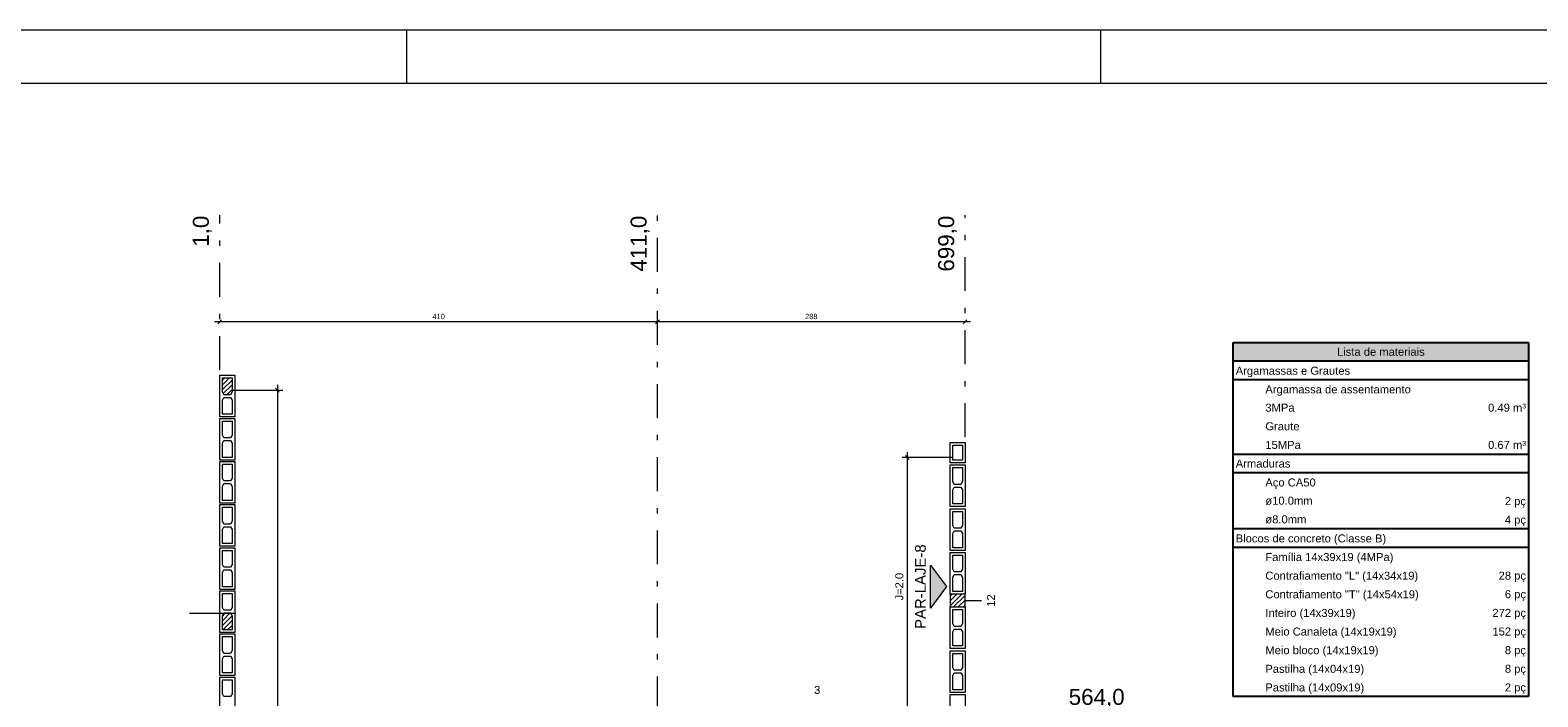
# Model space of a CAD drawing. Header units: millimetres. Extents: x 337 to 624, y -381 to -65.
# Tile 130 of 138: x 469 to 497, y -78 to -65. Entities that reach past the tile are written whole.
import ezdxf

# ---------------------------------------------------------------- set-up
doc = ezdxf.new("R2010")
doc.units = ezdxf.units.MM
doc.header["$MEASUREMENT"] = 0
doc.linetypes.add('DASHDOT2', pattern=[1.27, 0.635, -0.3175, 0, -0.3175])
for name, color, linetype, lineweight in [('Cotas', 7, 'Continuous', 5), ('DI-Hachuras Tabelas', 251, 'Continuous', 0), ('DI-Tabelas', 7, 'Continuous', 25), ('Nível 1', 142, 'Continuous', 0), ('PA-Ajustes', 8, 'Continuous', 5), ('PA-Eixos', 9, 'DASHDOT2', 13), ('PA-Graute', 8, 'Continuous', 0), ('PE-Contrafiamento T', 1, 'Continuous', 5), ('PE-Inteiro', 7, 'Continuous', 5), ('PE-Meio', 1, 'Continuous', 5), ('PE-Textos paredes', 7, 'Continuous', 5), ('PRANCHA 01', 7, 'Continuous', 20), ('Texto da cota', 7, 'Continuous', 0), ('Textos', 7, 'Continuous', 5)]:
    doc.layers.add(name, color=color, linetype=linetype, lineweight=lineweight)
doc.styles.add('Arial', font='arial.ttf')
pattern_1 = [(45, (528.147453, -200.407276), (-0.044194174, 0.044194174), [])]

msp = doc.modelspace()

# ---------------------------------------------------------------- hatches: boundary and pattern name
at = {"layer": 'DI-Hachuras Tabelas', "linetype": 'Continuous'}
msp.add_hatch(color=253, dxfattribs=at).paths.add_polyline_path([(491.1275, -70.9206), (496.6647, -70.9206), (496.6647, -71.2696), (491.1275, -71.2696)])
at = {"layer": 'PA-Ajustes', "linetype": 'Continuous'}
h = msp.add_hatch(dxfattribs=at)
h.set_pattern_fill('ANSI31', color=8, scale=0.5, style=0)
h.set_pattern_definition(pattern_1)
h.paths.add_polyline_path([(486.1077, -75.6333), (485.8277, -75.6333), (485.8277, -75.8733), (486.1077, -75.8733)])
at = {"layer": 'PA-Graute', "linetype": 'Continuous'}
h = msp.add_hatch(dxfattribs=at)
h.set_pattern_fill('ANSI31', color=8, scale=0.5, style=0)
h.set_pattern_definition(pattern_1)
h.paths.add_polyline_path([(472.3775, -71.5833), (472.3775, -71.8463), (472.3495, -71.8983), (472.2255, -71.8983), (472.1975, -71.8463), (472.1975, -71.5833)])
h = msp.add_hatch(dxfattribs=at)
h.set_pattern_fill('ANSI31', color=8, scale=0.5, style=0)
h.set_pattern_definition(pattern_1)
h.paths.add_polyline_path([(472.1975, -76.3014), (472.1975, -76.0384), (472.2255, -75.9864), (472.3495, -75.9864), (472.3775, -76.0384), (472.3775, -76.3014)])
at = {"layer": 'PE-Textos paredes', "linetype": 'Continuous'}
msp.add_hatch(color=7, dxfattribs=at).paths.add_polyline_path([(485.7577, -75.4933), (485.4577, -75.8933), (485.4577, -75.0933)])

# ---------------------------------------------------------------- linework, layer by layer
at = {"layer": 'Cotas'}
for p, q in [((480.4477, -70.5333), (472.0475, -70.5333)), ((472.1828, -70.4979), (472.1121, -70.5687)), ((486.2077, -70.5333), (480.2477, -70.5333)), ((480.383, -70.4979), (480.3123, -70.5687)), ((480.383, -70.4979), (480.3123, -70.5687)), ((486.143, -70.4979), (486.0723, -70.5687)), ((473.2275, -71.7133), (473.2275, -88.9935)), ((472.3875, -71.8133), (473.3275, -71.8133)), ((473.1921, -71.7779), (473.2628, -71.8487)), ((485.8677, -73.0733), (484.9277, -73.0733)), ((485.063, -73.1087), (484.9923, -73.0379)), ((485.0277, -78.0133), (485.0277, -72.9733))]:
    msp.add_line(p, q, dxfattribs=at)
msp.add_lwpolyline([(486.1177, -75.7533), (486.4177, -75.7533)], dxfattribs=at)
at = {"layer": 'DI-Hachuras Tabelas'}
msp.add_lwpolyline([(491.1275, -70.9206), (496.6647, -70.9206), (496.6647, -71.2696), (491.1275, -71.2696), (491.1275, -70.9206)], dxfattribs=at)
at = {"layer": 'DI-Tabelas'}
for p, q in [((491.1275, -71.2696), (491.1275, -70.9206)), ((491.1275, -70.9206), (496.6647, -70.9206)), ((496.6647, -70.9206), (496.6647, -71.2696)), ((496.6647, -71.2696), (491.1275, -71.2696)), ((491.1275, -71.6186), (491.1275, -71.2696)), ((496.6647, -71.2696), (496.6647, -71.6186)), ((496.6647, -71.6186), (491.1275, -71.6186)), ((491.1275, -71.9676), (491.1275, -71.6186)), ((496.6647, -71.6186), (496.6647, -71.9676)), ((491.1275, -72.3166), (491.1275, -71.9676)), ((496.6647, -71.9676), (496.6647, -72.3166)), ((491.1275, -72.6656), (491.1275, -72.3166)), ((496.6647, -72.3166), (496.6647, -72.6656)), ((491.1275, -73.0146), (491.1275, -72.6656)), ((496.6647, -72.6656), (496.6647, -73.0146)), ((491.6825, -73.0146), (491.1275, -73.0146)), ((491.1275, -73.3636), (491.1275, -73.0146)), ((494.9945, -73.0146), (491.6825, -73.0146)), ((496.6647, -73.0146), (494.9945, -73.0146)), ((496.6647, -73.0146), (496.6647, -73.3636)), ((496.6647, -73.3636), (491.1275, -73.3636)), ((491.1275, -73.7126), (491.1275, -73.3636)), ((496.6647, -73.3636), (496.6647, -73.7126)), ((491.1275, -74.0616), (491.1275, -73.7126)), ((496.6647, -73.7126), (496.6647, -74.0616)), ((491.1275, -74.4106), (491.1275, -74.0616)), ((496.6647, -74.0616), (496.6647, -74.4106)), ((491.6825, -74.4106), (491.1275, -74.4106)), ((491.1275, -74.7596), (491.1275, -74.4106)), ((494.9945, -74.4106), (491.6825, -74.4106)), ((496.6647, -74.4106), (494.9945, -74.4106)), ((496.6647, -74.4106), (496.6647, -74.7596)), ((496.6647, -74.7596), (491.1275, -74.7596)), ((491.1275, -75.1086), (491.1275, -74.7596)), ((496.6647, -74.7596), (496.6647, -75.1086)), ((491.1275, -75.4576), (491.1275, -75.1086)), ((496.6647, -75.1086), (496.6647, -75.4576)), ((491.1275, -75.8066), (491.1275, -75.4576)), ((496.6647, -75.4576), (496.6647, -75.8066)), ((491.1275, -76.1556), (491.1275, -75.8066)), ((496.6647, -75.8066), (496.6647, -76.1556)), ((491.1275, -76.5046), (491.1275, -76.1556)), ((496.6647, -76.1556), (496.6647, -76.5046)), ((491.1275, -76.8536), (491.1275, -76.5046)), ((496.6647, -76.5046), (496.6647, -76.8536)), ((491.1275, -77.2026), (491.1275, -76.8536)), ((496.6647, -76.8536), (496.6647, -77.2026)), ((491.1275, -77.5516), (491.1275, -77.2026)), ((496.6647, -77.2026), (496.6647, -77.5516)), ((491.6825, -77.5516), (491.1275, -77.5516)), ((494.9945, -77.5516), (491.6825, -77.5516)), ((496.6647, -77.5516), (494.9945, -77.5516))]:
    msp.add_line(p, q, dxfattribs=at)
at = {"layer": 'Nível 1'}
msp.add_line((472.4475, -75.9933), (471.5802, -75.9933), dxfattribs=at)
at = {"layer": 'PA-Ajustes', "linetype": 'Continuous'}
msp.add_lwpolyline([(486.1077, -75.6333), (485.8277, -75.6333), (485.8277, -75.8733), (486.1077, -75.8733), (486.1077, -75.6333)], dxfattribs=at)
at = {"layer": 'PA-Eixos'}
for p, q in [((472.1475, -71.4333), (472.1475, -68.5333)), ((480.3477, -77.8133), (480.3477, -68.5333)), ((486.1077, -72.6933), (486.1077, -68.5333))]:
    msp.add_line(p, q, dxfattribs=at)
at = {"layer": 'PE-Contrafiamento T', "linetype": 'Continuous'}
msp.add_lwpolyline([(485.8277, -78.5933), (485.8277, -77.5133), (486.1077, -77.5133), (486.1077, -78.5933), (485.8277, -78.5933)], dxfattribs=at)
at = {"layer": 'PE-Inteiro', "linetype": 'Continuous'}
for points in [[(472.4275, -71.5333), (472.4275, -72.3133), (472.1475, -72.3133), (472.1475, -71.5333), (472.4275, -71.5333)], [(472.1475, -73.1209), (472.1475, -72.3409), (472.4275, -72.3409), (472.4275, -73.1209), (472.1475, -73.1209)], [(472.1475, -73.9286), (472.1475, -73.1486), (472.4275, -73.1486), (472.4275, -73.9286), (472.1475, -73.9286)], [(486.1077, -73.2133), (486.1077, -73.9933), (485.8277, -73.9933), (485.8277, -73.2133), (486.1077, -73.2133)], [(472.1475, -74.7362), (472.1475, -73.9562), (472.4275, -73.9562), (472.4275, -74.7362), (472.1475, -74.7362)], [(486.1077, -74.0333), (486.1077, -74.8133), (485.8277, -74.8133), (485.8277, -74.0333), (486.1077, -74.0333)], [(472.1475, -75.5438), (472.1475, -74.7638), (472.4275, -74.7638), (472.4275, -75.5438), (472.1475, -75.5438)], [(486.1077, -74.8533), (486.1077, -75.6333), (485.8277, -75.6333), (485.8277, -74.8533), (486.1077, -74.8533)], [(472.1475, -76.3514), (472.1475, -75.5714), (472.4275, -75.5714), (472.4275, -76.3514), (472.1475, -76.3514)], [(486.1077, -75.8733), (486.1077, -76.6533), (485.8277, -76.6533), (485.8277, -75.8733), (486.1077, -75.8733)], [(472.1475, -77.1591), (472.1475, -76.3791), (472.4275, -76.3791), (472.4275, -77.1591), (472.1475, -77.1591)], [(486.1077, -76.6933), (486.1077, -77.4733), (485.8277, -77.4733), (485.8277, -76.6933), (486.1077, -76.6933)], [(472.1475, -77.9667), (472.1475, -77.1867), (472.4275, -77.1867), (472.4275, -77.9667), (472.1475, -77.9667)]]:
    msp.add_lwpolyline(points, dxfattribs=at)
at = {"layer": 'PE-Inteiro', "linetype": 'Continuous', "lineweight": 5}
for points in [[(472.3775, -71.5833), (472.3775, -71.8463), (472.3495, -71.8983), (472.2255, -71.8983), (472.1975, -71.8463), (472.1975, -71.5833), (472.3775, -71.5833)], [(472.1975, -72.2633), (472.1975, -72.0003), (472.2255, -71.9483), (472.3495, -71.9483), (472.3775, -72.0003), (472.3775, -72.2633), (472.1975, -72.2633)], [(472.3775, -72.3909), (472.3775, -72.6539), (472.3495, -72.7059), (472.2255, -72.7059), (472.1975, -72.6539), (472.1975, -72.3909), (472.3775, -72.3909)], [(472.1975, -73.0709), (472.1975, -72.8079), (472.2255, -72.7559), (472.3495, -72.7559), (472.3775, -72.8079), (472.3775, -73.0709), (472.1975, -73.0709)], [(472.3775, -73.1986), (472.3775, -73.4616), (472.3495, -73.5136), (472.2255, -73.5136), (472.1975, -73.4616), (472.1975, -73.1986), (472.3775, -73.1986)], [(486.0577, -73.2633), (486.0577, -73.5263), (486.0297, -73.5783), (485.9057, -73.5783), (485.8777, -73.5263), (485.8777, -73.2633), (486.0577, -73.2633)], [(472.1975, -73.8786), (472.1975, -73.6156), (472.2255, -73.5636), (472.3495, -73.5636), (472.3775, -73.6156), (472.3775, -73.8786), (472.1975, -73.8786)], [(485.8777, -73.9433), (485.8777, -73.6803), (485.9057, -73.6283), (486.0297, -73.6283), (486.0577, -73.6803), (486.0577, -73.9433), (485.8777, -73.9433)], [(472.3775, -74.0062), (472.3775, -74.2692), (472.3495, -74.3212), (472.2255, -74.3212), (472.1975, -74.2692), (472.1975, -74.0062), (472.3775, -74.0062)], [(486.0577, -74.0833), (486.0577, -74.3463), (486.0297, -74.3983), (485.9057, -74.3983), (485.8777, -74.3463), (485.8777, -74.0833), (486.0577, -74.0833)], [(472.1975, -74.6862), (472.1975, -74.4232), (472.2255, -74.3712), (472.3495, -74.3712), (472.3775, -74.4232), (472.3775, -74.6862), (472.1975, -74.6862)], [(485.8777, -74.7633), (485.8777, -74.5003), (485.9057, -74.4483), (486.0297, -74.4483), (486.0577, -74.5003), (486.0577, -74.7633), (485.8777, -74.7633)], [(472.3775, -74.8138), (472.3775, -75.0768), (472.3495, -75.1288), (472.2255, -75.1288), (472.1975, -75.0768), (472.1975, -74.8138), (472.3775, -74.8138)], [(486.0577, -74.9033), (486.0577, -75.1663), (486.0297, -75.2183), (485.9057, -75.2183), (485.8777, -75.1663), (485.8777, -74.9033), (486.0577, -74.9033)], [(472.1975, -75.4938), (472.1975, -75.2308), (472.2255, -75.1788), (472.3495, -75.1788), (472.3775, -75.2308), (472.3775, -75.4938), (472.1975, -75.4938)], [(485.8777, -75.5833), (485.8777, -75.3203), (485.9057, -75.2683), (486.0297, -75.2683), (486.0577, -75.3203), (486.0577, -75.5833), (485.8777, -75.5833)], [(472.3775, -75.6214), (472.3775, -75.8844), (472.3495, -75.9364), (472.2255, -75.9364), (472.1975, -75.8844), (472.1975, -75.6214), (472.3775, -75.6214)], [(486.0577, -75.9233), (486.0577, -76.1863), (486.0297, -76.2383), (485.9057, -76.2383), (485.8777, -76.1863), (485.8777, -75.9233), (486.0577, -75.9233)], [(472.1975, -76.3014), (472.1975, -76.0384), (472.2255, -75.9864), (472.3495, -75.9864), (472.3775, -76.0384), (472.3775, -76.3014), (472.1975, -76.3014)], [(472.3775, -76.4291), (472.3775, -76.6921), (472.3495, -76.7441), (472.2255, -76.7441), (472.1975, -76.6921), (472.1975, -76.4291), (472.3775, -76.4291)], [(485.8777, -76.6033), (485.8777, -76.3403), (485.9057, -76.2883), (486.0297, -76.2883), (486.0577, -76.3403), (486.0577, -76.6033), (485.8777, -76.6033)], [(472.1975, -77.1091), (472.1975, -76.8461), (472.2255, -76.7941), (472.3495, -76.7941), (472.3775, -76.8461), (472.3775, -77.1091), (472.1975, -77.1091)], [(486.0577, -76.7433), (486.0577, -77.0063), (486.0297, -77.0583), (485.9057, -77.0583), (485.8777, -77.0063), (485.8777, -76.7433), (486.0577, -76.7433)], [(472.3775, -77.2367), (472.3775, -77.4997), (472.3495, -77.5517), (472.2255, -77.5517), (472.1975, -77.4997), (472.1975, -77.2367), (472.3775, -77.2367)], [(485.8777, -77.4233), (485.8777, -77.1603), (485.9057, -77.1083), (486.0297, -77.1083), (486.0577, -77.1603), (486.0577, -77.4233), (485.8777, -77.4233)]]:
    msp.add_lwpolyline(points, dxfattribs=at)
at = {"layer": 'PE-Meio', "linetype": 'Continuous'}
msp.add_lwpolyline([(486.1077, -72.7933), (486.1077, -73.1733), (485.8277, -73.1733), (485.8277, -72.7933), (486.1077, -72.7933)], dxfattribs=at)
at = {"layer": 'PE-Meio', "linetype": 'Continuous', "lineweight": 5}
msp.add_lwpolyline([(486.0577, -72.8433), (486.0577, -73.1233), (485.8777, -73.1233), (485.8777, -72.8433), (486.0577, -72.8433)], dxfattribs=at)
at = {"layer": 'PE-Textos paredes'}
msp.add_lwpolyline([(485.7577, -75.4933), (485.4577, -75.8933), (485.4577, -75.0933), (485.7577, -75.4933)], dxfattribs=at)
at = {"layer": 'PRANCHA 01'}
for points in [[(441.653, -124.4682), (525.753, -124.4682), (525.753, -65.0682), (441.653, -65.0682), (441.653, -124.4682)], [(475.653, -66.0682), (475.653, -65.0682)], [(488.653, -66.0682), (488.653, -65.0682)]]:
    msp.add_lwpolyline(points, dxfattribs=at)
msp.add_lwpolyline([(444.153, -123.4682), (524.753, -123.4682), (524.753, -66.0682), (444.153, -66.0682)], close=True, dxfattribs=at)

# ---------------------------------------------------------------- texts
at = {"layer": 'DI-Tabelas', "char_height": 0.15, "line_spacing_factor": 0.6, "style": 'Arial'}
for s, insert, width, attachment_point in [('Lista de materiais', (493.8961, -71.1701), 3.283765, 8), ('Argamassas e Grautes', (491.1775, -71.5686), 4.285747, 7), ('Argamassa de assentamento', (491.7325, -71.9176), 5.450762, 7), ('0.49 m³', (496.6147, -72.2171), 1.420427, 9), ('3MPa', (491.7325, -72.2171), 1.094817, 7), ('Graute', (491.7325, -72.5661), 1.280945, 7), ('15MPa', (491.7325, -72.9151), 1.32782, 7), ('0.67 m³', (496.6147, -72.9151), 1.420427, 9), ('Armaduras', (491.1775, -73.2641), 2.049466, 7), ('Aço CA50', (491.7325, -73.6626), 1.887119, 7), ('ø10.0mm', (491.7325, -73.9621), 1.769817, 7), ('2 pç', (496.6147, -74.0116), 0.792073, 9), ('ø8.0mm', (491.7325, -74.3111), 1.536814, 7), ('4 pç', (496.6147, -74.3606), 0.792073, 9), ('Blocos de concreto (Classe B)', (491.1775, -74.7096), 5.636662, 7), ('Família 14x39x19 (4MPa)', (491.7325, -75.0586), 4.797713, 7), ('Contrafiamento "L" (14x34x19)', (491.7325, -75.4076), 5.724466, 7), ('28 pç', (496.6147, -75.4076), 1.025076, 9), ('Contrafiamento "T" (14x54x19)', (491.7325, -75.7566), 5.747561, 7), ('6 pç', (496.6147, -75.7566), 0.792073, 9), ('Inteiro (14x39x19)', (491.7325, -76.1056), 3.377058, 7), ('272 pç', (496.6147, -76.1056), 1.258079, 9), ('Meio Canaleta (14x19x19)', (491.7325, -76.4546), 4.914558, 7), ('152 pç', (496.6147, -76.4546), 1.258079, 9), ('Meio bloco (14x19x19)', (491.7325, -76.8036), 4.239101, 7), ('8 pç', (496.6147, -76.8036), 0.792073, 9), ('Pastilha (14x04x19)', (491.7325, -77.1526), 3.703582, 7), ('8 pç', (496.6147, -77.1526), 0.792073, 9), ('Pastilha (14x09x19)', (491.7325, -77.5016), 3.703582, 7), ('2 pç', (496.6147, -77.5016), 0.792073, 9)]:
    msp.add_mtext(s, dxfattribs=dict(at, insert=insert, width=width, attachment_point=attachment_point))
at = {"layer": 'Nível 1', "char_height": 0.3, "attachment_point": 9, "rotation": 90.00021, "line_spacing_factor": 0.9, "style": 'Arial'}
for s, insert, width in [('1,0', (471.9985, -68.5433), 1.204787), ('1,0', (471.9985, -68.5433), 1.204787), ('411,0', (480.1987, -68.5433), 2.136799), ('699,0', (485.9587, -68.5433), 2.136799), ('699,0', (485.9587, -68.5433), 2.136799)]:
    msp.add_mtext(s, dxfattribs=dict(at, insert=insert, width=width))
at = {"layer": 'Nível 1', "insert": (489.0977, -77.7643), "char_height": 0.3, "width": 2.136799, "attachment_point": 9, "line_spacing_factor": 0.9, "style": 'Arial'}
msp.add_mtext('564,0', dxfattribs=at)
msp.add_mtext('564,0', dxfattribs=at)
at = {"layer": 'PE-Textos paredes', "insert": (485.3737, -75.4933), "char_height": 0.2, "width": 3.167988, "attachment_point": 8, "rotation": 90.00021, "line_spacing_factor": 0.6, "style": 'Arial'}
msp.add_mtext('PAR-LAJE-8', dxfattribs=at)
at = {"layer": 'Texto da cota', "char_height": 0.1, "width": 0.506006, "attachment_point": 8, "line_spacing_factor": 0.9, "style": 'Arial'}
for s, insert in [('410', (476.2476, -70.4833)), ('288', (483.2277, -70.4833))]:
    msp.add_mtext(s, dxfattribs=dict(at, insert=insert))
at = {"layer": 'Texto da cota', "insert": (484.9527, -75.4933), "char_height": 0.15, "width": 1.036738, "attachment_point": 8, "rotation": 90.00021, "line_spacing_factor": 0.6, "style": 'Arial'}
msp.add_mtext('J=2.0', dxfattribs=at)
at = {"layer": 'Textos', "insert": (486.6672, -75.7533), "char_height": 0.15, "width": 0.466006, "attachment_point": 8, "rotation": 90.00021, "line_spacing_factor": 0.6, "style": 'Arial'}
msp.add_mtext('12', dxfattribs=at)
at = {"layer": 'Textos', "insert": (483.3377, -77.5038), "char_height": 0.15, "width": 0.233003, "attachment_point": 8, "line_spacing_factor": 0.6, "style": 'Arial'}
msp.add_mtext('3', dxfattribs=at)

doc.saveas('drawing.dxf')
